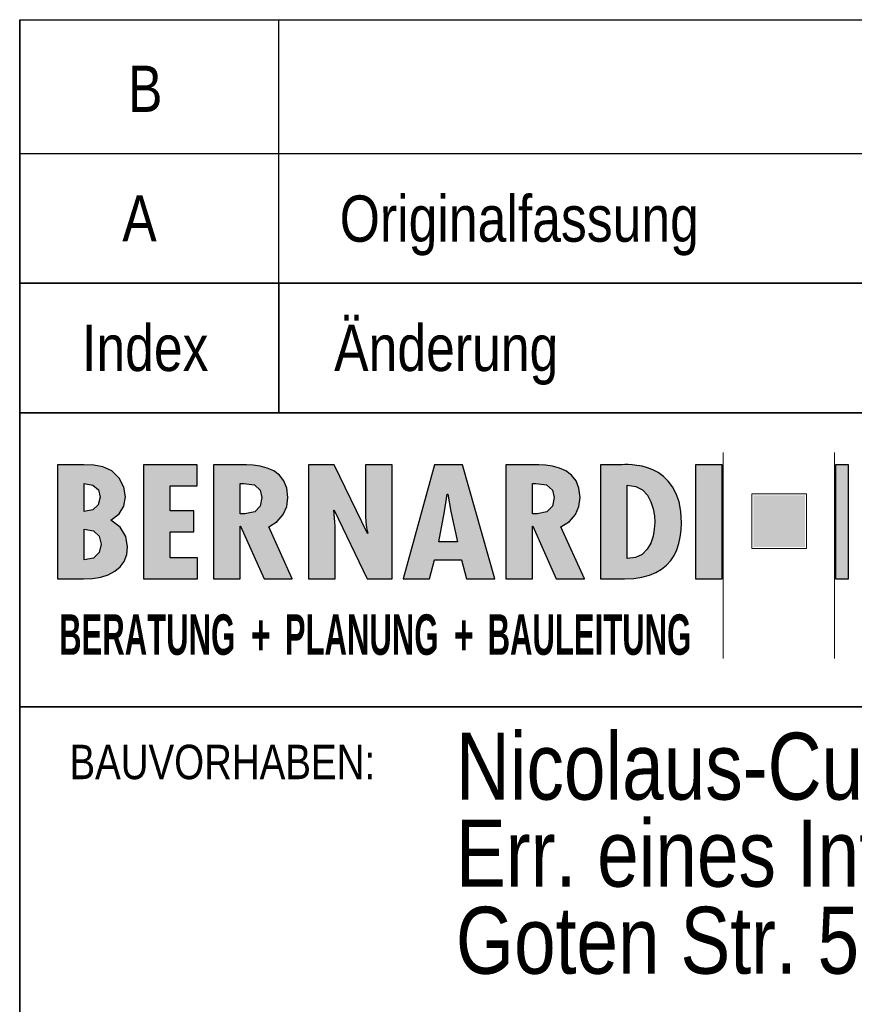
# Model space of a CAD drawing. Extents: x 1101 to 1942, y 41 to 882.
# Tile 96 of 104: x 1758 to 1801, y 93 to 145. Entities that reach past the tile are written whole.
import ezdxf

# ---------------------------------------------------------------- set-up
doc = ezdxf.new("R2010")
doc.units = 0
doc.layers.get('0').update_dxf_attribs({"lineweight": 13})
doc.layers.add('BI_X_Geometrie', color=7, linetype='Continuous', lineweight=13)
doc.layers.add('BI_X_Text', color=7, linetype='Continuous', lineweight=25)
doc.styles.get("Standard").update_dxf_attribs({"font": 'arial.ttf'})

# ---------------------------------------------------------------- blocks, each defined once
blk = doc.blocks.new('Blockreferenz-A03CP7TT1H', base_point=(1755.605, 45.848))
at = {"color": 0, "linetype": 'ByBlock', "lineweight": 35, "ltscale": 0.35}
for p, q in [((1757.835, 124.056), (1757.835, 144.602)), ((1757.835, 130.829), (1936.835, 130.829)), ((1771.381, 130.829), (1771.381, 124.056)), ((1757.835, 124.056), (1757.835, 45.848)), ((1757.835, 124.056), (1936.835, 124.056)), ((1757.835, 108.675), (1936.835, 108.675))]:
    blk.add_line(p, q, dxfattribs=at)
at = {"color": 0, "linetype": 'ByBlock', "lineweight": 25, "ltscale": 0.25}
for p, q in [((1757.835, 144.602), (1936.835, 144.602)), ((1771.381, 130.829), (1771.381, 144.602)), ((1757.835, 137.602), (1936.835, 137.602))]:
    blk.add_line(p, q, dxfattribs=at)
at = {"color": 0, "lineweight": -2}
for p, q in [((1794.62, 121.968), (1794.62, 111.209)), ((1800.449, 121.968), (1800.449, 111.209)), ((1759.816, 121.334), (1759.816, 115.365)), ((1761.184, 121.334), (1759.816, 121.334)), ((1761.704, 121.319), (1761.184, 121.334)), ((1762.187, 121.231), (1761.704, 121.319)), ((1762.645, 121.01), (1762.187, 121.231)), ((1763.041, 120.631), (1762.645, 121.01)), ((1764.301, 115.365), (1764.301, 121.334)), ((1764.301, 121.334), (1767.112, 121.334)), ((1767.112, 121.334), (1767.112, 120.226)), ((1767.972, 121.334), (1767.972, 115.365)), ((1769.378, 121.334), (1767.972, 121.334)), ((1769.697, 121.329), (1769.378, 121.334)), ((1770.05, 121.306), (1769.697, 121.329)), ((1770.417, 121.253), (1770.05, 121.306)), ((1770.779, 121.158), (1770.417, 121.253)), ((1771.118, 121.009), (1770.779, 121.158)), ((1771.415, 120.793), (1771.118, 121.009)), ((1772.936, 121.334), (1774.275, 121.334)), ((1772.936, 115.365), (1772.936, 121.334)), ((1774.275, 121.334), (1776.018, 117.732)), ((1775.924, 121.334), (1777.32, 121.334)), ((1775.924, 118.651), (1775.924, 121.334)), ((1777.32, 121.334), (1777.32, 115.365)), ((1779.522, 121.334), (1777.882, 115.365)), ((1780.993, 121.334), (1779.522, 121.334)), ((1782.689, 115.365), (1780.993, 121.334)), ((1784.654, 121.334), (1783.249, 121.334)), ((1783.249, 121.334), (1783.249, 115.365)), ((1784.974, 121.329), (1784.654, 121.334)), ((1785.327, 121.306), (1784.974, 121.329)), ((1785.694, 121.253), (1785.327, 121.306)), ((1786.056, 121.158), (1785.694, 121.253)), ((1786.395, 121.009), (1786.056, 121.158)), ((1786.691, 120.793), (1786.395, 121.009)), ((1788.212, 121.334), (1788.212, 115.365)), ((1789.271, 121.334), (1788.212, 121.334)), ((1789.347, 121.337), (1789.271, 121.334)), ((1789.477, 121.341), (1789.347, 121.337)), ((1789.654, 121.34), (1789.477, 121.341)), ((1789.869, 121.329), (1789.654, 121.34)), ((1790.113, 121.302), (1789.869, 121.329)), ((1790.38, 121.254), (1790.113, 121.302)), ((1790.66, 121.178), (1790.38, 121.254)), ((1790.946, 121.068), (1790.66, 121.178)), ((1791.228, 120.92), (1790.946, 121.068)), ((1793.176, 121.334), (1794.572, 121.334)), ((1793.176, 115.365), (1793.176, 121.334)), ((1793.176, 115.365), (1793.176, 121.334)), ((1793.176, 121.334), (1794.572, 121.334)), ((1794.572, 121.334), (1794.572, 115.365)), ((1794.572, 121.334), (1794.572, 115.365)), ((1800.493, 115.365), (1800.493, 121.334)), ((1800.493, 115.365), (1800.493, 121.334)), ((1800.493, 121.334), (1801.175, 121.334)), ((1800.493, 121.334), (1801.175, 121.334)), ((1801.175, 121.334), (1801.175, 115.365)), ((1801.175, 121.334), (1801.175, 115.365)), ((1763.284, 120.164), (1763.041, 120.631)), ((1771.65, 120.498), (1771.415, 120.793)), ((1771.805, 120.113), (1771.65, 120.498)), ((1786.926, 120.498), (1786.691, 120.793)), ((1787.081, 120.113), (1786.926, 120.498)), ((1791.5, 120.726), (1791.228, 120.92)), ((1791.752, 120.482), (1791.5, 120.726)), ((1791.977, 120.182), (1791.752, 120.482)), ((1761.212, 120.345), (1761.666, 120.269)), ((1761.212, 118.888), (1761.212, 120.345)), ((1761.666, 120.269), (1761.948, 120.022)), ((1761.948, 120.022), (1762.046, 119.64)), ((1763.367, 119.664), (1763.284, 120.164)), ((1765.697, 120.226), (1765.697, 118.928)), ((1767.112, 120.226), (1765.697, 120.226)), ((1769.368, 120.361), (1769.556, 120.361)), ((1769.368, 118.769), (1769.368, 120.361)), ((1769.556, 120.361), (1770.113, 120.277)), ((1770.113, 120.277), (1770.413, 120.006)), ((1770.413, 120.006), (1770.502, 119.616)), ((1771.86, 119.624), (1771.805, 120.113)), ((1784.645, 118.769), (1784.645, 120.361)), ((1784.645, 120.361), (1784.832, 120.361)), ((1784.832, 120.361), (1785.39, 120.277)), ((1785.39, 120.277), (1785.689, 120.006)), ((1785.689, 120.006), (1785.779, 119.616)), ((1787.137, 119.624), (1787.081, 120.113)), ((1789.608, 120.274), (1790.051, 120.205)), ((1789.608, 116.426), (1789.608, 120.274)), ((1790.051, 120.205), (1790.396, 120.017)), ((1790.396, 120.017), (1790.656, 119.74)), ((1792.166, 119.82), (1791.977, 120.182)), ((1762.046, 119.64), (1761.946, 119.245)), ((1763.287, 119.175), (1763.367, 119.664)), ((1770.502, 119.616), (1770.413, 119.177)), ((1771.801, 119.152), (1771.86, 119.624)), ((1780.047, 118.896), (1780.197, 119.799)), ((1780.197, 119.799), (1780.215, 119.799)), ((1780.215, 119.799), (1780.374, 118.896)), ((1785.779, 119.616), (1785.689, 119.177)), ((1787.078, 119.152), (1787.137, 119.624)), ((1790.656, 119.74), (1790.84, 119.402)), ((1792.312, 119.39), (1792.166, 119.82)), ((1761.661, 118.983), (1761.212, 118.888)), ((1761.946, 119.245), (1761.661, 118.983)), ((1763.038, 118.765), (1763.287, 119.175)), ((1765.697, 118.928), (1766.943, 118.928)), ((1766.943, 118.928), (1766.943, 117.819)), ((1770.413, 119.177), (1770.126, 118.874)), ((1771.619, 118.728), (1771.801, 119.152)), ((1774.275, 118.967), (1774.257, 118.951)), ((1774.257, 118.951), (1774.322, 118.35)), ((1775.999, 115.365), (1774.275, 118.967)), ((1785.689, 119.177), (1785.402, 118.874)), ((1786.896, 118.728), (1787.078, 119.152)), ((1790.84, 119.402), (1790.959, 119.032)), ((1790.959, 119.032), (1791.023, 118.658)), ((1792.405, 118.886), (1792.312, 119.39)), ((1762.608, 118.429), (1763.038, 118.765)), ((1763.092, 118.079), (1762.608, 118.429)), ((1769.612, 118.761), (1769.368, 118.769)), ((1770.126, 118.874), (1769.612, 118.761)), ((1771.307, 118.366), (1771.619, 118.728)), ((1775.935, 118.343), (1775.924, 118.651)), ((1779.747, 117.305), (1780.047, 118.896)), ((1780.374, 118.896), (1780.731, 117.305)), ((1784.889, 118.761), (1784.645, 118.769)), ((1785.402, 118.874), (1784.889, 118.761)), ((1786.584, 118.366), (1786.896, 118.728)), ((1791.023, 118.658), (1791.042, 118.31)), ((1792.438, 118.302), (1792.405, 118.886)), ((1761.212, 117.97), (1761.688, 117.875)), ((1761.212, 116.355), (1761.212, 117.97)), ((1763.382, 117.579), (1763.092, 118.079)), ((1769.368, 118.12), (1769.387, 118.12)), ((1769.368, 115.365), (1769.368, 118.12)), ((1769.387, 118.12), (1770.614, 115.365)), ((1770.858, 118.081), (1771.307, 118.366)), ((1772.085, 115.365), (1770.858, 118.081)), ((1774.322, 118.35), (1774.332, 118.104)), ((1774.332, 118.104), (1774.332, 115.365)), ((1775.97, 118.04), (1775.935, 118.343)), ((1776.037, 117.748), (1775.97, 118.04)), ((1784.645, 118.12), (1784.664, 118.12)), ((1784.645, 115.365), (1784.645, 118.12)), ((1784.664, 118.12), (1785.891, 115.365)), ((1786.135, 118.081), (1786.584, 118.366)), ((1787.362, 115.365), (1786.135, 118.081)), ((1791.021, 117.969), (1790.954, 117.603)), ((1791.042, 118.31), (1791.021, 117.969)), ((1792.38, 117.553), (1792.424, 117.918)), ((1792.424, 117.918), (1792.438, 118.302)), ((1761.688, 117.875), (1761.994, 117.594)), ((1761.994, 117.594), (1762.102, 117.178)), ((1763.479, 117.043), (1763.382, 117.579)), ((1766.943, 117.819), (1765.697, 117.819)), ((1765.697, 117.819), (1765.697, 116.474)), ((1776.018, 117.732), (1776.037, 117.748)), ((1790.954, 117.603), (1790.832, 117.241)), ((1792.306, 117.208), (1792.38, 117.553)), ((1762.102, 117.178), (1761.996, 116.738)), ((1763.432, 116.633), (1763.479, 117.043)), ((1780.731, 117.305), (1779.747, 117.305)), ((1790.644, 116.913), (1790.384, 116.649)), ((1790.832, 117.241), (1790.644, 116.913)), ((1792.056, 116.589), (1792.198, 116.886)), ((1792.198, 116.886), (1792.306, 117.208)), ((1761.693, 116.447), (1761.212, 116.355)), ((1761.996, 116.738), (1761.693, 116.447)), ((1763.298, 116.284), (1763.432, 116.633)), ((1765.697, 116.474), (1767.131, 116.474)), ((1767.131, 116.474), (1767.131, 115.365)), ((1779.269, 115.365), (1779.522, 116.371)), ((1779.522, 116.371), (1780.937, 116.371)), ((1780.937, 116.371), (1781.199, 115.365)), ((1790.042, 116.476), (1789.608, 116.426)), ((1790.384, 116.649), (1790.042, 116.476)), ((1791.877, 116.32), (1792.056, 116.589)), ((1762.805, 115.762), (1763.086, 115.994)), ((1763.086, 115.994), (1763.298, 116.284)), ((1791.105, 115.694), (1791.404, 115.87)), ((1791.404, 115.87), (1791.66, 116.079)), ((1791.66, 116.079), (1791.877, 116.32)), ((1759.816, 115.365), (1761.175, 115.365)), ((1761.175, 115.365), (1761.639, 115.389)), ((1761.639, 115.389), (1762.072, 115.462)), ((1762.072, 115.462), (1762.464, 115.585)), ((1762.464, 115.585), (1762.805, 115.762)), ((1767.131, 115.365), (1764.301, 115.365)), ((1767.972, 115.365), (1769.368, 115.365)), ((1770.614, 115.365), (1772.085, 115.365)), ((1774.332, 115.365), (1772.936, 115.365)), ((1777.32, 115.365), (1775.999, 115.365)), ((1777.882, 115.365), (1779.269, 115.365)), ((1781.199, 115.365), (1782.689, 115.365)), ((1783.249, 115.365), (1784.645, 115.365)), ((1785.891, 115.365), (1787.362, 115.365)), ((1788.212, 115.365), (1789.458, 115.365)), ((1789.458, 115.365), (1789.942, 115.387)), ((1789.942, 115.387), (1790.376, 115.45)), ((1790.376, 115.45), (1790.763, 115.553)), ((1790.763, 115.553), (1791.105, 115.694)), ((1794.572, 115.365), (1793.176, 115.365)), ((1801.175, 115.365), (1800.493, 115.365))]:
    blk.add_line(p, q, dxfattribs=at)
at = {"color": 0, "lineweight": 25}
for p, q in [((1761.184, 121.334), (1759.816, 121.334)), ((1759.816, 121.334), (1759.816, 115.365)), ((1761.704, 121.319), (1761.184, 121.334)), ((1762.187, 121.231), (1761.704, 121.319)), ((1762.645, 121.01), (1762.187, 121.231)), ((1763.041, 120.631), (1762.645, 121.01)), ((1767.112, 121.334), (1764.301, 121.334)), ((1764.301, 121.334), (1764.301, 115.365)), ((1767.112, 120.226), (1767.112, 121.334)), ((1769.378, 121.334), (1767.972, 121.334)), ((1767.972, 121.334), (1767.972, 115.365)), ((1769.697, 121.329), (1769.378, 121.334)), ((1770.05, 121.306), (1769.697, 121.329)), ((1770.417, 121.253), (1770.05, 121.306)), ((1770.779, 121.158), (1770.417, 121.253)), ((1771.118, 121.009), (1770.779, 121.158)), ((1771.415, 120.793), (1771.118, 121.009)), ((1774.275, 121.334), (1772.936, 121.334)), ((1772.936, 121.334), (1772.936, 115.365)), ((1776.018, 117.732), (1774.275, 121.334)), ((1777.32, 121.334), (1775.924, 121.334)), ((1775.924, 121.334), (1775.924, 118.651)), ((1777.32, 115.365), (1777.32, 121.334)), ((1779.522, 121.334), (1777.882, 115.365)), ((1780.993, 121.334), (1779.522, 121.334)), ((1782.689, 115.365), (1780.993, 121.334)), ((1784.654, 121.334), (1783.249, 121.334)), ((1783.249, 121.334), (1783.249, 115.365)), ((1784.974, 121.329), (1784.654, 121.334)), ((1785.327, 121.306), (1784.974, 121.329)), ((1785.694, 121.253), (1785.327, 121.306)), ((1786.056, 121.158), (1785.694, 121.253)), ((1786.395, 121.009), (1786.056, 121.158)), ((1786.691, 120.793), (1786.395, 121.009)), ((1789.271, 121.334), (1788.212, 121.334)), ((1788.212, 121.334), (1788.212, 115.365)), ((1789.347, 121.337), (1789.271, 121.334)), ((1789.477, 121.341), (1789.347, 121.337)), ((1789.654, 121.34), (1789.477, 121.341)), ((1789.869, 121.329), (1789.654, 121.34)), ((1790.113, 121.302), (1789.869, 121.329)), ((1790.38, 121.254), (1790.113, 121.302)), ((1790.66, 121.178), (1790.38, 121.254)), ((1790.946, 121.068), (1790.66, 121.178)), ((1791.228, 120.92), (1790.946, 121.068)), ((1794.572, 121.334), (1793.176, 121.334)), ((1793.176, 121.334), (1793.176, 115.365)), ((1794.572, 115.365), (1794.572, 121.334)), ((1801.175, 121.334), (1800.493, 121.334)), ((1800.493, 121.334), (1800.493, 115.365)), ((1801.175, 115.365), (1801.175, 121.334)), ((1763.284, 120.164), (1763.041, 120.631)), ((1771.65, 120.498), (1771.415, 120.793)), ((1771.805, 120.113), (1771.65, 120.498)), ((1786.926, 120.498), (1786.691, 120.793)), ((1787.081, 120.113), (1786.926, 120.498)), ((1791.5, 120.726), (1791.228, 120.92)), ((1791.752, 120.482), (1791.5, 120.726)), ((1791.977, 120.182), (1791.752, 120.482)), ((1761.212, 118.888), (1761.212, 120.345)), ((1761.212, 120.345), (1761.666, 120.269)), ((1761.666, 120.269), (1761.948, 120.022)), ((1761.948, 120.022), (1762.046, 119.64)), ((1763.367, 119.664), (1763.284, 120.164)), ((1765.697, 118.928), (1765.697, 120.226)), ((1765.697, 120.226), (1767.112, 120.226)), ((1769.368, 118.769), (1769.368, 120.361)), ((1769.368, 120.361), (1769.556, 120.361)), ((1769.556, 120.361), (1770.113, 120.277)), ((1770.113, 120.277), (1770.413, 120.006)), ((1770.413, 120.006), (1770.502, 119.616)), ((1771.86, 119.624), (1771.805, 120.113)), ((1784.645, 118.769), (1784.645, 120.361)), ((1784.645, 120.361), (1784.832, 120.361)), ((1784.832, 120.361), (1785.39, 120.277)), ((1785.39, 120.277), (1785.689, 120.006)), ((1785.689, 120.006), (1785.779, 119.616)), ((1787.137, 119.624), (1787.081, 120.113)), ((1789.608, 120.274), (1790.051, 120.205)), ((1789.608, 116.426), (1789.608, 120.274)), ((1790.051, 120.205), (1790.396, 120.017)), ((1790.396, 120.017), (1790.656, 119.74)), ((1792.166, 119.82), (1791.977, 120.182)), ((1762.046, 119.64), (1761.946, 119.245)), ((1763.287, 119.175), (1763.367, 119.664)), ((1770.502, 119.616), (1770.413, 119.177)), ((1771.801, 119.152), (1771.86, 119.624)), ((1780.047, 118.896), (1780.197, 119.799)), ((1780.197, 119.799), (1780.215, 119.799)), ((1780.215, 119.799), (1780.374, 118.896)), ((1785.779, 119.616), (1785.689, 119.177)), ((1787.078, 119.152), (1787.137, 119.624)), ((1790.656, 119.74), (1790.84, 119.402)), ((1792.312, 119.39), (1792.166, 119.82)), ((1761.661, 118.983), (1761.212, 118.888)), ((1761.946, 119.245), (1761.661, 118.983)), ((1763.038, 118.765), (1763.287, 119.175)), ((1766.943, 118.928), (1765.697, 118.928)), ((1766.943, 117.819), (1766.943, 118.928)), ((1770.413, 119.177), (1770.126, 118.874)), ((1771.619, 118.728), (1771.801, 119.152)), ((1774.257, 118.951), (1774.275, 118.967)), ((1774.322, 118.35), (1774.257, 118.951)), ((1774.275, 118.967), (1775.999, 115.365)), ((1785.689, 119.177), (1785.402, 118.874)), ((1786.896, 118.728), (1787.078, 119.152)), ((1790.84, 119.402), (1790.959, 119.032)), ((1790.959, 119.032), (1791.023, 118.658)), ((1792.405, 118.886), (1792.312, 119.39)), ((1762.608, 118.429), (1763.038, 118.765)), ((1763.092, 118.079), (1762.608, 118.429)), ((1769.612, 118.761), (1769.368, 118.769)), ((1770.126, 118.874), (1769.612, 118.761)), ((1771.307, 118.366), (1771.619, 118.728)), ((1775.924, 118.651), (1775.935, 118.343)), ((1779.747, 117.305), (1780.047, 118.896)), ((1780.374, 118.896), (1780.731, 117.305)), ((1784.889, 118.761), (1784.645, 118.769)), ((1785.402, 118.874), (1784.889, 118.761)), ((1786.584, 118.366), (1786.896, 118.728)), ((1791.023, 118.658), (1791.042, 118.31)), ((1792.438, 118.302), (1792.405, 118.886)), ((1761.212, 116.355), (1761.212, 117.97)), ((1761.212, 117.97), (1761.688, 117.875)), ((1763.382, 117.579), (1763.092, 118.079)), ((1769.368, 118.12), (1769.387, 118.12)), ((1769.368, 115.365), (1769.368, 118.12)), ((1769.387, 118.12), (1770.614, 115.365)), ((1770.858, 118.081), (1771.307, 118.366)), ((1772.085, 115.365), (1770.858, 118.081)), ((1774.332, 118.104), (1774.322, 118.35)), ((1774.332, 115.365), (1774.332, 118.104)), ((1775.935, 118.343), (1775.97, 118.04)), ((1775.97, 118.04), (1776.037, 117.748)), ((1784.645, 118.12), (1784.664, 118.12)), ((1784.645, 115.365), (1784.645, 118.12)), ((1784.664, 118.12), (1785.891, 115.365)), ((1786.135, 118.081), (1786.584, 118.366)), ((1787.362, 115.365), (1786.135, 118.081)), ((1791.021, 117.969), (1790.954, 117.603)), ((1791.042, 118.31), (1791.021, 117.969)), ((1792.38, 117.553), (1792.424, 117.918)), ((1792.424, 117.918), (1792.438, 118.302)), ((1761.688, 117.875), (1761.994, 117.594)), ((1761.994, 117.594), (1762.102, 117.178)), ((1763.479, 117.043), (1763.382, 117.579)), ((1765.697, 116.474), (1765.697, 117.819)), ((1765.697, 117.819), (1766.943, 117.819)), ((1776.037, 117.748), (1776.018, 117.732)), ((1790.954, 117.603), (1790.832, 117.241)), ((1792.306, 117.208), (1792.38, 117.553)), ((1762.102, 117.178), (1761.996, 116.738)), ((1763.432, 116.633), (1763.479, 117.043)), ((1780.731, 117.305), (1779.747, 117.305)), ((1790.644, 116.913), (1790.384, 116.649)), ((1790.832, 117.241), (1790.644, 116.913)), ((1792.056, 116.589), (1792.198, 116.886)), ((1792.198, 116.886), (1792.306, 117.208)), ((1761.693, 116.447), (1761.212, 116.355)), ((1761.996, 116.738), (1761.693, 116.447)), ((1763.298, 116.284), (1763.432, 116.633)), ((1767.131, 116.474), (1765.697, 116.474)), ((1767.131, 115.365), (1767.131, 116.474)), ((1779.269, 115.365), (1779.522, 116.371)), ((1779.522, 116.371), (1780.937, 116.371)), ((1780.937, 116.371), (1781.199, 115.365)), ((1790.042, 116.476), (1789.608, 116.426)), ((1790.384, 116.649), (1790.042, 116.476)), ((1791.877, 116.32), (1792.056, 116.589)), ((1762.805, 115.762), (1763.086, 115.994)), ((1763.086, 115.994), (1763.298, 116.284)), ((1791.105, 115.694), (1791.404, 115.87)), ((1791.404, 115.87), (1791.66, 116.079)), ((1791.66, 116.079), (1791.877, 116.32)), ((1759.816, 115.365), (1761.175, 115.365)), ((1761.175, 115.365), (1761.639, 115.389)), ((1761.639, 115.389), (1762.072, 115.462)), ((1762.072, 115.462), (1762.464, 115.585)), ((1762.464, 115.585), (1762.805, 115.762)), ((1764.301, 115.365), (1767.131, 115.365)), ((1767.972, 115.365), (1769.368, 115.365)), ((1770.614, 115.365), (1772.085, 115.365)), ((1772.936, 115.365), (1774.332, 115.365)), ((1775.999, 115.365), (1777.32, 115.365)), ((1777.882, 115.365), (1779.269, 115.365)), ((1781.199, 115.365), (1782.689, 115.365)), ((1783.249, 115.365), (1784.645, 115.365)), ((1785.891, 115.365), (1787.362, 115.365)), ((1788.212, 115.365), (1789.458, 115.365)), ((1789.458, 115.365), (1789.942, 115.387)), ((1789.942, 115.387), (1790.376, 115.45)), ((1790.376, 115.45), (1790.763, 115.553)), ((1790.763, 115.553), (1791.105, 115.694)), ((1793.176, 115.365), (1794.572, 115.365)), ((1800.493, 115.365), (1801.175, 115.365))]:
    blk.add_line(p, q, dxfattribs=at)
at = {"color": 16, "lineweight": -2, "true_color": 0x7f0000}
for p, q in [((1796.124, 116.957), (1796.125, 119.809)), ((1796.125, 119.809), (1798.976, 119.809)), ((1798.976, 119.809), (1798.976, 116.957)), ((1798.976, 116.957), (1796.124, 116.957))]:
    blk.add_line(p, q, dxfattribs=at)
at = {"color": 0, "lineweight": 25}
for points in [[(1759.816, 115.365), (1759.816, 121.334), (1761.175, 115.365)], [(1761.175, 115.365), (1759.816, 121.334), (1761.175, 121.334)], [(1761.175, 115.365), (1761.175, 121.334), (1761.184, 115.366)], [(1761.184, 115.366), (1761.175, 121.334), (1761.184, 121.334)], [(1761.184, 115.366), (1761.184, 121.334), (1761.212, 115.367)], [(1761.212, 120.345), (1761.184, 121.334), (1761.212, 121.334)], [(1761.212, 115.367), (1761.184, 121.334), (1761.212, 116.355)], [(1761.212, 116.355), (1761.184, 121.334), (1761.212, 117.97)], [(1761.212, 117.97), (1761.184, 121.334), (1761.212, 118.888)], [(1761.212, 118.888), (1761.184, 121.334), (1761.212, 120.345)], [(1761.212, 120.345), (1761.212, 121.334), (1761.666, 120.269)], [(1761.666, 120.269), (1761.212, 121.334), (1761.666, 121.32)], [(1761.666, 120.269), (1761.666, 121.32), (1761.704, 120.235)], [(1761.704, 120.235), (1761.666, 121.32), (1761.704, 121.319)], [(1761.704, 120.235), (1761.704, 121.319), (1761.948, 120.022)], [(1761.948, 120.022), (1761.704, 121.319), (1761.948, 121.275)], [(1761.948, 120.022), (1761.948, 121.275), (1762.046, 119.64)], [(1762.046, 119.64), (1761.948, 121.275), (1762.046, 121.257)], [(1762.046, 117.395), (1762.046, 121.257), (1762.102, 117.178)], [(1762.102, 117.178), (1762.046, 121.257), (1762.102, 121.247)], [(1762.102, 115.471), (1762.102, 121.247), (1762.187, 115.498)], [(1762.187, 115.498), (1762.102, 121.247), (1762.187, 121.231)], [(1762.187, 115.498), (1762.187, 121.231), (1762.464, 115.585)], [(1762.464, 115.585), (1762.187, 121.231), (1762.464, 121.098)], [(1762.464, 115.585), (1762.464, 121.098), (1762.608, 115.66)], [(1762.608, 115.66), (1762.464, 121.098), (1762.608, 121.028)], [(1762.608, 118.429), (1762.608, 121.028), (1762.645, 118.458)], [(1762.645, 118.458), (1762.608, 121.028), (1762.645, 121.01)], [(1762.645, 118.458), (1762.645, 121.01), (1763.038, 118.765)], [(1763.038, 118.765), (1762.645, 121.01), (1763.038, 120.634)], [(1764.301, 115.365), (1764.301, 121.334), (1765.697, 115.365)], [(1765.697, 120.226), (1764.301, 121.334), (1765.697, 121.334)], [(1765.697, 115.365), (1764.301, 121.334), (1765.697, 116.474)], [(1765.697, 116.474), (1764.301, 121.334), (1765.697, 117.819)], [(1765.697, 117.819), (1764.301, 121.334), (1765.697, 118.928)], [(1765.697, 118.928), (1764.301, 121.334), (1765.697, 120.226)], [(1765.697, 120.226), (1765.697, 121.334), (1767.112, 120.226)], [(1767.112, 120.226), (1765.697, 121.334), (1767.112, 121.334)], [(1767.972, 115.365), (1767.972, 121.334), (1769.368, 115.365)], [(1769.368, 120.361), (1767.972, 121.334), (1769.368, 121.334)], [(1769.368, 115.365), (1767.972, 121.334), (1769.368, 118.12)], [(1769.368, 118.12), (1767.972, 121.334), (1769.368, 118.769)], [(1769.368, 118.769), (1767.972, 121.334), (1769.368, 120.361)], [(1769.368, 120.361), (1769.368, 121.334), (1769.378, 120.361)], [(1769.378, 120.361), (1769.368, 121.334), (1769.378, 121.334)], [(1769.378, 120.361), (1769.378, 121.334), (1769.556, 120.361)], [(1769.556, 120.361), (1769.378, 121.334), (1769.556, 121.332)], [(1769.556, 120.361), (1769.556, 121.332), (1769.697, 120.339)], [(1769.697, 120.339), (1769.556, 121.332), (1769.697, 121.329)], [(1769.697, 120.339), (1769.697, 121.329), (1770.05, 120.286)], [(1770.05, 120.286), (1769.697, 121.329), (1770.05, 121.306)], [(1770.05, 120.286), (1770.05, 121.306), (1770.113, 120.277)], [(1770.113, 120.277), (1770.05, 121.306), (1770.113, 121.297)], [(1770.113, 120.277), (1770.113, 121.297), (1770.413, 120.006)], [(1770.413, 120.006), (1770.113, 121.297), (1770.413, 121.254)], [(1770.413, 120.006), (1770.413, 121.254), (1770.417, 119.988)], [(1770.417, 119.988), (1770.413, 121.254), (1770.417, 121.253)], [(1770.417, 119.988), (1770.417, 121.253), (1770.502, 119.616)], [(1770.502, 119.616), (1770.417, 121.253), (1770.502, 121.231)], [(1770.502, 115.618), (1770.502, 121.231), (1770.614, 115.365)], [(1770.614, 115.365), (1770.502, 121.231), (1770.614, 121.202)], [(1770.614, 115.365), (1770.614, 121.202), (1770.779, 115.365)], [(1770.779, 115.365), (1770.614, 121.202), (1770.779, 121.158)], [(1770.779, 115.365), (1770.779, 121.158), (1770.858, 115.365)], [(1770.858, 115.365), (1770.779, 121.158), (1770.858, 121.123)], [(1770.858, 118.081), (1770.858, 121.123), (1771.118, 118.246)], [(1771.118, 118.246), (1770.858, 121.123), (1771.118, 121.009)], [(1771.118, 118.246), (1771.118, 121.009), (1771.307, 118.366)], [(1771.307, 118.366), (1771.118, 121.009), (1771.307, 120.871)], [(1772.936, 115.365), (1772.936, 121.334), (1774.257, 115.365)], [(1774.257, 115.365), (1772.936, 121.334), (1774.257, 121.334)], [(1774.257, 118.951), (1774.257, 121.334), (1774.275, 118.967)], [(1774.275, 118.967), (1774.257, 121.334), (1774.275, 121.334)], [(1774.275, 118.967), (1774.275, 121.334), (1775.999, 115.365)], [(1775.999, 115.365), (1774.275, 121.334), (1775.999, 117.771)], [(1775.924, 118.651), (1775.924, 121.334), (1775.935, 118.343)], [(1775.935, 118.343), (1775.924, 121.334), (1775.935, 121.334)], [(1775.935, 118.343), (1775.935, 121.334), (1775.97, 118.04)], [(1775.97, 118.04), (1775.935, 121.334), (1775.97, 121.334)], [(1775.97, 118.04), (1775.97, 121.334), (1776.037, 117.748)], [(1776.037, 117.748), (1775.97, 121.334), (1776.037, 121.334)], [(1776.037, 115.365), (1776.037, 121.334), (1777.32, 115.365)], [(1777.32, 115.365), (1776.037, 121.334), (1777.32, 121.334)], [(1779.522, 116.371), (1779.269, 120.413), (1779.522, 121.334)], [(1779.522, 116.371), (1779.522, 121.334), (1779.747, 116.371)], [(1779.747, 116.371), (1779.522, 121.334), (1779.747, 121.334)], [(1779.747, 117.305), (1779.747, 121.334), (1780.047, 118.896)], [(1780.047, 118.896), (1779.747, 121.334), (1780.047, 121.334)], [(1780.047, 118.896), (1780.047, 121.334), (1780.197, 119.799)], [(1780.197, 119.799), (1780.047, 121.334), (1780.197, 121.334)], [(1780.197, 119.799), (1780.197, 121.334), (1780.215, 119.799)], [(1780.215, 119.799), (1780.197, 121.334), (1780.215, 121.334)], [(1780.215, 119.799), (1780.215, 121.334), (1780.374, 118.896)], [(1780.374, 118.896), (1780.215, 121.334), (1780.374, 121.334)], [(1780.374, 118.896), (1780.374, 121.334), (1780.731, 117.305)], [(1780.731, 117.305), (1780.374, 121.334), (1780.731, 121.334)], [(1780.731, 116.371), (1780.731, 121.334), (1780.937, 116.371)], [(1780.937, 116.371), (1780.731, 121.334), (1780.937, 121.334)], [(1780.937, 116.371), (1780.937, 121.334), (1780.993, 116.155)], [(1780.993, 116.155), (1780.937, 121.334), (1780.993, 121.334)], [(1780.993, 116.155), (1780.993, 121.334), (1781.199, 115.365)], [(1781.199, 115.365), (1780.993, 121.334), (1781.199, 120.609)], [(1783.249, 115.365), (1783.249, 121.334), (1784.645, 115.365)], [(1784.645, 120.361), (1783.249, 121.334), (1784.645, 121.334)], [(1784.645, 115.365), (1783.249, 121.334), (1784.645, 118.12)], [(1784.645, 118.12), (1783.249, 121.334), (1784.645, 118.769)], [(1784.645, 118.769), (1783.249, 121.334), (1784.645, 120.361)], [(1784.645, 120.361), (1784.645, 121.334), (1784.654, 120.361)], [(1784.654, 120.361), (1784.645, 121.334), (1784.654, 121.334)], [(1784.654, 120.361), (1784.654, 121.334), (1784.832, 120.361)], [(1784.832, 120.361), (1784.654, 121.334), (1784.832, 121.332)], [(1784.832, 120.361), (1784.832, 121.332), (1784.974, 120.339)], [(1784.974, 120.339), (1784.832, 121.332), (1784.974, 121.329)], [(1784.974, 120.339), (1784.974, 121.329), (1785.327, 120.286)], [(1785.327, 120.286), (1784.974, 121.329), (1785.327, 121.306)], [(1785.327, 120.286), (1785.327, 121.306), (1785.39, 120.277)], [(1785.39, 120.277), (1785.327, 121.306), (1785.39, 121.297)], [(1785.39, 120.277), (1785.39, 121.297), (1785.689, 120.006)], [(1785.689, 120.006), (1785.39, 121.297), (1785.689, 121.254)], [(1785.689, 120.006), (1785.689, 121.254), (1785.694, 119.988)], [(1785.694, 119.988), (1785.689, 121.254), (1785.694, 121.253)], [(1785.694, 119.988), (1785.694, 121.253), (1785.779, 119.616)], [(1785.779, 119.616), (1785.694, 121.253), (1785.779, 121.231)], [(1785.779, 115.618), (1785.779, 121.231), (1785.891, 115.365)], [(1785.891, 115.365), (1785.779, 121.231), (1785.891, 121.202)], [(1785.891, 115.365), (1785.891, 121.202), (1786.056, 115.365)], [(1786.056, 115.365), (1785.891, 121.202), (1786.056, 121.158)], [(1786.056, 115.365), (1786.056, 121.158), (1786.135, 115.365)], [(1786.135, 115.365), (1786.056, 121.158), (1786.135, 121.123)], [(1786.135, 118.081), (1786.135, 121.123), (1786.395, 118.246)], [(1786.395, 118.246), (1786.135, 121.123), (1786.395, 121.009)], [(1786.395, 118.246), (1786.395, 121.009), (1786.584, 118.366)], [(1786.584, 118.366), (1786.395, 121.009), (1786.584, 120.871)], [(1788.212, 115.365), (1788.212, 121.334), (1789.271, 115.365)], [(1789.271, 115.365), (1788.212, 121.334), (1789.271, 121.334)], [(1789.347, 115.365), (1789.271, 121.334), (1789.347, 121.337)], [(1789.271, 115.365), (1789.271, 121.334), (1789.347, 115.365)], [(1789.458, 115.365), (1789.347, 121.337), (1789.458, 121.34)], [(1789.347, 115.365), (1789.347, 121.337), (1789.458, 115.365)], [(1789.477, 115.366), (1789.458, 121.34), (1789.477, 121.341)], [(1789.458, 115.365), (1789.458, 121.34), (1789.477, 115.366)], [(1789.477, 115.366), (1789.477, 121.341), (1789.608, 115.372)], [(1789.608, 120.274), (1789.477, 121.341), (1789.608, 121.34)], [(1789.608, 115.372), (1789.477, 121.341), (1789.608, 116.426)], [(1789.608, 116.426), (1789.477, 121.341), (1789.608, 120.274)], [(1789.608, 120.274), (1789.608, 121.34), (1789.654, 120.266)], [(1789.654, 120.266), (1789.608, 121.34), (1789.654, 121.34)], [(1789.654, 120.266), (1789.654, 121.34), (1789.869, 120.233)], [(1789.869, 120.233), (1789.654, 121.34), (1789.869, 121.329)], [(1789.869, 120.233), (1789.869, 121.329), (1790.051, 120.205)], [(1790.051, 120.205), (1789.869, 121.329), (1790.051, 121.309)], [(1790.051, 120.205), (1790.051, 121.309), (1790.113, 120.171)], [(1790.113, 120.171), (1790.051, 121.309), (1790.113, 121.302)], [(1790.113, 120.171), (1790.113, 121.302), (1790.38, 120.026)], [(1790.38, 120.026), (1790.113, 121.302), (1790.38, 121.254)], [(1790.38, 120.026), (1790.38, 121.254), (1790.396, 120.017)], [(1790.396, 120.017), (1790.38, 121.254), (1790.396, 121.249)], [(1790.396, 120.017), (1790.396, 121.249), (1790.656, 119.74)], [(1790.656, 119.74), (1790.396, 121.249), (1790.656, 121.179)], [(1790.656, 119.74), (1790.656, 121.179), (1790.66, 119.733)], [(1790.66, 119.733), (1790.656, 121.179), (1790.66, 121.178)], [(1790.66, 119.733), (1790.66, 121.178), (1790.84, 119.402)], [(1790.84, 119.402), (1790.66, 121.178), (1790.84, 121.109)], [(1790.84, 119.402), (1790.84, 121.109), (1790.946, 119.074)], [(1790.946, 119.074), (1790.84, 121.109), (1790.946, 121.068)], [(1790.946, 119.074), (1790.946, 121.068), (1790.959, 119.032)], [(1790.959, 119.032), (1790.946, 121.068), (1790.959, 121.061)], [(1790.959, 119.032), (1790.959, 121.061), (1791.023, 118.658)], [(1791.023, 118.658), (1790.959, 121.061), (1791.023, 121.028)], [(1791.023, 118.658), (1791.023, 121.028), (1791.042, 118.31)], [(1791.042, 118.31), (1791.023, 121.028), (1791.042, 121.018)], [(1791.042, 115.668), (1791.042, 121.018), (1791.105, 115.694)], [(1791.105, 115.694), (1791.042, 121.018), (1791.105, 120.984)], [(1791.105, 115.694), (1791.105, 120.984), (1791.228, 115.766)], [(1791.228, 115.766), (1791.105, 120.984), (1791.228, 120.92)], [(1793.176, 115.365), (1793.176, 121.334), (1794.572, 115.365)], [(1794.572, 115.365), (1793.176, 121.334), (1794.572, 121.334)], [(1800.493, 115.365), (1800.493, 121.334), (1801.175, 115.365)], [(1801.175, 115.365), (1800.493, 121.334), (1801.175, 121.334)], [(1763.038, 118.765), (1763.038, 120.634), (1763.041, 118.77)], [(1763.041, 118.77), (1763.038, 120.634), (1763.041, 120.631)], [(1763.041, 118.77), (1763.041, 120.631), (1763.284, 119.17)], [(1763.284, 119.17), (1763.041, 120.631), (1763.284, 120.164)], [(1771.307, 118.366), (1771.307, 120.871), (1771.415, 118.491)], [(1771.415, 118.491), (1771.307, 120.871), (1771.415, 120.793)], [(1771.415, 118.491), (1771.415, 120.793), (1771.619, 118.728)], [(1771.619, 118.728), (1771.415, 120.793), (1771.619, 120.536)], [(1771.619, 118.728), (1771.619, 120.536), (1771.65, 118.799)], [(1771.65, 118.799), (1771.619, 120.536), (1771.65, 120.498)], [(1771.65, 118.799), (1771.65, 120.498), (1771.801, 119.152)], [(1771.801, 119.152), (1771.65, 120.498), (1771.801, 120.121)], [(1781.199, 115.365), (1781.199, 120.609), (1782.689, 115.365)], [(1786.584, 118.366), (1786.584, 120.871), (1786.691, 118.491)], [(1786.691, 118.491), (1786.584, 120.871), (1786.691, 120.793)], [(1786.691, 118.491), (1786.691, 120.793), (1786.896, 118.728)], [(1786.896, 118.728), (1786.691, 120.793), (1786.896, 120.536)], [(1786.896, 118.728), (1786.896, 120.536), (1786.926, 118.799)], [(1786.926, 118.799), (1786.896, 120.536), (1786.926, 120.498)], [(1786.926, 118.799), (1786.926, 120.498), (1787.078, 119.152)], [(1787.078, 119.152), (1786.926, 120.498), (1787.078, 120.121)], [(1791.228, 115.766), (1791.228, 120.92), (1791.404, 115.87)], [(1791.404, 115.87), (1791.228, 120.92), (1791.404, 120.795)], [(1791.404, 115.87), (1791.404, 120.795), (1791.5, 115.948)], [(1791.5, 115.948), (1791.404, 120.795), (1791.5, 120.726)], [(1791.5, 115.948), (1791.5, 120.726), (1791.66, 116.079)], [(1791.66, 116.079), (1791.5, 120.726), (1791.66, 120.571)], [(1791.66, 116.079), (1791.66, 120.571), (1791.752, 116.181)], [(1791.752, 116.181), (1791.66, 120.571), (1791.752, 120.482)], [(1791.752, 116.181), (1791.752, 120.482), (1791.877, 116.32)], [(1791.877, 116.32), (1791.752, 120.482), (1791.877, 120.316)], [(1763.284, 119.17), (1763.284, 120.164), (1763.287, 119.175)], [(1763.287, 119.175), (1763.284, 120.164), (1763.287, 120.147)], [(1763.287, 119.175), (1763.287, 120.147), (1763.367, 119.664)], [(1771.801, 119.152), (1771.801, 120.121), (1771.805, 119.178)], [(1771.805, 119.178), (1771.801, 120.121), (1771.805, 120.113)], [(1771.805, 119.178), (1771.805, 120.113), (1771.86, 119.624)], [(1779.269, 115.365), (1777.882, 115.365), (1779.269, 120.413)], [(1779.269, 115.365), (1779.269, 120.413), (1779.522, 116.371)], [(1787.078, 119.152), (1787.078, 120.121), (1787.081, 119.178)], [(1787.081, 119.178), (1787.078, 120.121), (1787.081, 120.113)], [(1787.081, 119.178), (1787.081, 120.113), (1787.137, 119.624)], [(1791.877, 116.32), (1791.877, 120.316), (1791.977, 116.47)], [(1791.977, 116.47), (1791.877, 120.316), (1791.977, 120.182)], [(1791.977, 116.47), (1791.977, 120.182), (1792.056, 116.589)], [(1792.056, 116.589), (1791.977, 120.182), (1792.056, 120.031)], [(1792.056, 116.589), (1792.056, 120.031), (1792.166, 116.82)], [(1792.166, 116.82), (1792.056, 120.031), (1792.166, 119.82)], [(1761.994, 117.594), (1761.946, 119.245), (1761.994, 119.435)], [(1762.046, 117.395), (1761.994, 119.435), (1762.046, 119.64)], [(1761.994, 117.594), (1761.994, 119.435), (1762.046, 117.395)], [(1770.502, 115.618), (1770.413, 119.177), (1770.502, 119.616)], [(1785.779, 115.618), (1785.689, 119.177), (1785.779, 119.616)], [(1792.166, 116.82), (1792.166, 119.82), (1792.198, 116.886)], [(1792.198, 116.886), (1792.166, 119.82), (1792.198, 119.726)], [(1792.198, 116.886), (1792.198, 119.726), (1792.306, 117.208)], [(1792.306, 117.208), (1792.198, 119.726), (1792.306, 119.408)], [(1761.661, 117.881), (1761.212, 118.888), (1761.661, 118.983)], [(1761.688, 117.875), (1761.661, 118.983), (1761.688, 119.008)], [(1761.661, 117.881), (1761.661, 118.983), (1761.688, 117.875)], [(1761.946, 117.638), (1761.688, 119.008), (1761.946, 119.245)], [(1761.688, 117.875), (1761.688, 119.008), (1761.946, 117.638)], [(1761.946, 117.638), (1761.946, 119.245), (1761.994, 117.594)], [(1765.697, 117.819), (1765.697, 118.928), (1766.943, 117.819)], [(1766.943, 117.819), (1765.697, 118.928), (1766.943, 118.928)], [(1770.413, 115.818), (1770.126, 118.874), (1770.413, 119.177)], [(1770.413, 115.818), (1770.413, 119.177), (1770.502, 115.618)], [(1774.257, 115.365), (1774.257, 118.951), (1774.322, 115.365)], [(1774.322, 115.365), (1774.257, 118.951), (1774.322, 118.35)], [(1785.689, 115.818), (1785.402, 118.874), (1785.689, 119.177)], [(1785.689, 115.818), (1785.689, 119.177), (1785.779, 115.618)], [(1792.306, 117.208), (1792.306, 119.408), (1792.312, 117.236)], [(1792.312, 117.236), (1792.306, 119.408), (1792.312, 119.39)], [(1792.312, 117.236), (1792.312, 119.39), (1792.38, 117.553)], [(1792.38, 117.553), (1792.312, 119.39), (1792.38, 119.019)], [(1792.38, 117.553), (1792.38, 119.019), (1792.405, 117.76)], [(1792.405, 117.76), (1792.38, 119.019), (1792.405, 118.886)], [(1761.212, 117.97), (1761.212, 118.888), (1761.661, 117.881)], [(1762.608, 115.66), (1762.608, 118.429), (1762.805, 115.762)], [(1762.805, 115.762), (1762.608, 118.429), (1762.805, 118.287)], [(1769.368, 118.12), (1769.368, 118.769), (1769.387, 118.12)], [(1769.387, 118.12), (1769.368, 118.769), (1769.387, 118.769)], [(1769.387, 118.12), (1769.387, 118.769), (1769.612, 117.616)], [(1769.612, 117.616), (1769.387, 118.769), (1769.612, 118.761)], [(1770.126, 116.462), (1769.612, 118.761), (1770.126, 118.874)], [(1769.612, 117.616), (1769.612, 118.761), (1770.126, 116.462)], [(1770.126, 116.462), (1770.126, 118.874), (1770.413, 115.818)], [(1784.645, 118.12), (1784.645, 118.769), (1784.664, 118.12)], [(1784.664, 118.12), (1784.645, 118.769), (1784.664, 118.769)], [(1784.664, 118.12), (1784.664, 118.769), (1784.889, 117.615)], [(1784.889, 117.615), (1784.664, 118.769), (1784.889, 118.761)], [(1785.402, 116.462), (1784.889, 118.761), (1785.402, 118.874)], [(1784.889, 117.615), (1784.889, 118.761), (1785.402, 116.462)], [(1785.402, 116.462), (1785.402, 118.874), (1785.689, 115.818)], [(1792.405, 117.76), (1792.405, 118.886), (1792.424, 117.918)], [(1792.424, 117.918), (1792.405, 118.886), (1792.424, 118.552)], [(1792.424, 117.918), (1792.424, 118.552), (1792.438, 118.302)], [(1762.805, 115.762), (1762.805, 118.287), (1763.086, 115.994)], [(1763.086, 115.994), (1762.805, 118.287), (1763.086, 118.083)], [(1763.086, 115.994), (1763.086, 118.083), (1763.092, 116.002)], [(1763.092, 116.002), (1763.086, 118.083), (1763.092, 118.079)], [(1763.092, 116.002), (1763.092, 118.079), (1763.298, 116.284)], [(1763.298, 116.284), (1763.092, 118.079), (1763.298, 117.723)], [(1770.858, 115.365), (1770.858, 118.081), (1772.085, 115.365)], [(1774.322, 115.365), (1774.322, 118.35), (1774.332, 115.365)], [(1774.332, 115.365), (1774.322, 118.35), (1774.332, 118.104)], [(1786.135, 115.365), (1786.135, 118.081), (1787.362, 115.365)], [(1791.021, 115.659), (1790.954, 117.603), (1791.021, 117.969)], [(1791.042, 115.668), (1791.021, 117.969), (1791.042, 118.31)], [(1791.021, 115.659), (1791.021, 117.969), (1791.042, 115.668)], [(1763.298, 116.284), (1763.298, 117.723), (1763.382, 116.503)], [(1763.382, 116.503), (1763.298, 117.723), (1763.382, 117.579)], [(1763.382, 116.503), (1763.382, 117.579), (1763.432, 116.633)], [(1763.432, 116.633), (1763.382, 117.579), (1763.432, 117.302)], [(1775.999, 115.365), (1775.999, 117.771), (1776.018, 115.365)], [(1776.018, 115.365), (1775.999, 117.771), (1776.018, 117.732)], [(1776.037, 115.365), (1776.018, 117.732), (1776.037, 117.748)], [(1776.018, 115.365), (1776.018, 117.732), (1776.037, 115.365)], [(1790.954, 115.632), (1790.832, 117.241), (1790.954, 117.603)], [(1790.954, 115.632), (1790.954, 117.603), (1791.021, 115.659)], [(1762.072, 115.462), (1761.996, 116.738), (1762.072, 117.054)], [(1762.102, 115.471), (1762.072, 117.054), (1762.102, 117.178)], [(1762.072, 115.462), (1762.072, 117.054), (1762.102, 115.471)], [(1763.432, 116.633), (1763.432, 117.302), (1763.479, 117.043)], [(1779.747, 116.371), (1779.747, 117.305), (1780.731, 116.371)], [(1780.731, 116.371), (1779.747, 117.305), (1780.731, 117.305)], [(1790.644, 115.521), (1790.384, 116.649), (1790.644, 116.913)], [(1790.763, 115.553), (1790.644, 116.913), (1790.763, 117.121)], [(1790.644, 115.521), (1790.644, 116.913), (1790.763, 115.553)], [(1790.832, 115.581), (1790.763, 117.121), (1790.832, 117.241)], [(1790.763, 115.553), (1790.763, 117.121), (1790.832, 115.581)], [(1790.832, 115.581), (1790.832, 117.241), (1790.954, 115.632)], [(1761.639, 115.389), (1761.212, 116.355), (1761.639, 116.437)], [(1761.212, 115.367), (1761.212, 116.355), (1761.639, 115.389)], [(1761.693, 115.398), (1761.639, 116.437), (1761.693, 116.447)], [(1761.639, 115.389), (1761.639, 116.437), (1761.693, 115.398)], [(1761.996, 115.449), (1761.693, 116.447), (1761.996, 116.738)], [(1761.693, 115.398), (1761.693, 116.447), (1761.996, 115.449)], [(1761.996, 115.449), (1761.996, 116.738), (1762.072, 115.462)], [(1765.697, 115.365), (1765.697, 116.474), (1767.131, 115.365)], [(1767.131, 115.365), (1765.697, 116.474), (1767.131, 116.474)], [(1789.942, 115.387), (1789.608, 116.426), (1789.942, 116.465)], [(1789.608, 115.372), (1789.608, 116.426), (1789.942, 115.387)], [(1790.042, 115.401), (1789.942, 116.465), (1790.042, 116.476)], [(1789.942, 115.387), (1789.942, 116.465), (1790.042, 115.401)], [(1790.376, 115.45), (1790.042, 116.476), (1790.376, 116.644)], [(1790.042, 115.401), (1790.042, 116.476), (1790.376, 115.45)], [(1790.384, 115.452), (1790.376, 116.644), (1790.384, 116.649)], [(1790.376, 115.45), (1790.376, 116.644), (1790.384, 115.452)], [(1790.384, 115.452), (1790.384, 116.649), (1790.644, 115.521)]]:
    blk.add_solid(points, dxfattribs=at)
at = {"color": 240, "lineweight": 25, "true_color": 0xff003f}
for points in [[(1796.204, 117.037), (1796.204, 119.729), (1798.897, 117.037)], [(1798.897, 117.037), (1796.204, 119.729), (1798.897, 119.729)]]:
    blk.add_solid(points, dxfattribs=at)
at = {"layer": 'BI_X_Text', "color": 0, "attachment_point": 1}
for s, insert, char_height in [('{\\W0.8;\\fArial;B}', (1763.5, 142.198), 2.41892), ('{\\W0.8;\\fArial;A}', (1763.2, 135.425), 2.41892), ('{\\W0.8;\\fArial;Originalfassung}', (1774.57, 135.413), 2.41892), ('{\\W0.8;\\fArial;Änderung}', (1774.278, 128.652), 2.41892), ('{\\W0.8;\\fArial;Index}', (1761.096, 128.652), 2.41892), ('{\\W0.8;\\fArial;BAUVORHABEN:}', (1760.437, 106.695), 1.8)]:
    blk.add_mtext(s, dxfattribs=dict(at, insert=insert, char_height=char_height))
at = {"layer": 'BI_X_Text', "color": 240, "linetype": 'ByBlock', "lineweight": 70, "ltscale": 0.7, "true_color": 0xff003f, "char_height": 2.115, "attachment_point": 1}
for s, insert in [('{\\W0.55;\\fArial|b1|i0;BERATUNG}', (1759.897, 113.511)), ('{\\W0.55;\\fArial|b1|i0;PLANUNG}', (1771.698, 113.511)), ('{\\W0.55;\\fArial|b1|i0;BAULEITUNG}', (1782.303, 113.511))]:
    blk.add_mtext(s, dxfattribs=dict(at, insert=insert))
at = {"layer": 'BI_X_Text', "color": 0, "linetype": 'ByBlock', "lineweight": 70, "ltscale": 0.7, "char_height": 2.115, "attachment_point": 1}
for insert in [(1769.921, 113.504), (1780.543, 113.504)]:
    blk.add_mtext('{\\W0.6;\\fArial|b1|i0;+}', dxfattribs=dict(at, insert=insert))
at = {"layer": 'BI_X_Text', "color": 0, "linetype": 'ByBlock', "ltscale": 0.25, "insert": (1780.64, 98.686), "char_height": 3.25, "attachment_point": 1}
blk.add_mtext('{\\W0.8;\\fArial; }', dxfattribs=at)

msp = doc.modelspace()

# ---------------------------------------------------------------- block references
at = {"layer": 'BI_X_Geometrie', "ltscale": 0.13}
msp.add_blockref('Blockreferenz-A03CP7TT1H', (1755.605, 45.848), dxfattribs=at)

# ---------------------------------------------------------------- texts
at = {"layer": 'BI_X_Text', "ltscale": 0.25, "insert": (1780.644, 107.325), "char_height": 3.5, "attachment_point": 1, "line_spacing_factor": 0.78}
msp.add_mtext('{\\W0.8;\\fArial;Nicolaus-Cusanus-Gymnasium -\\PErr. eines Interims in Containerbauweise\\PGoten Str. 50, 53175 Bonn}', dxfattribs=at)

doc.saveas('drawing.dxf')
